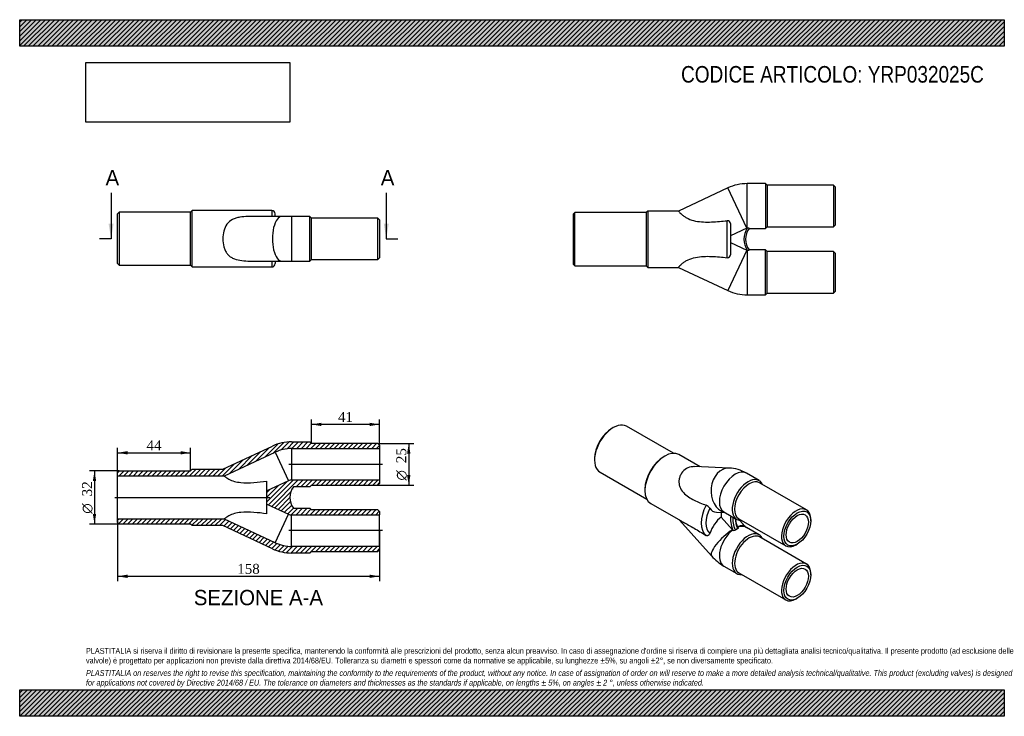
# Model space of a CAD drawing. Header units: millimetres. Extents: x 0 to 594, y 0 to 420.
import ezdxf
from ezdxf.enums import TextEntityAlignment as Align
from ezdxf.lldxf.tags import DXFTag

# ---------------------------------------------------------------- set-up
doc = ezdxf.new("R2010")
doc.units = ezdxf.units.MM
doc.header["$LTSCALE"] = 2
for name, color, linetype in [('Default', 7, 'Continuous'), ('DV4_Default', 7, 'Continuous'), ('YRP032025C', 7, 'Continuous')]:
    doc.layers.add(name, color=color, linetype=linetype)
doc.styles.add('SEACAD_Solid_Edge_ANSI', font='seans.ttf')
doc.styles.add('SEACAD_Solid_Edge_ANSI1_Symbols', font='semeca1.ttf')
doc.styles.add('SEACAD_Times_New_Roman', font='times.ttf')
tags = doc.linetypes.add('CENTER2', pattern=[28.575, 19.05, -3.175, 3.175, -3.175]).pattern_tags.tags
tags[10:11] = [DXFTag(74, 4), DXFTag(75, 0), DXFTag(340, '0'), DXFTag(46, 0.0), DXFTag(50, 0.0), DXFTag(44, 0.0), DXFTag(45, 0.0)]
tags[8:9] = [DXFTag(74, 4), DXFTag(75, 0), DXFTag(340, '0'), DXFTag(46, 0.0), DXFTag(50, 0.0), DXFTag(44, 0.0), DXFTag(45, 0.0)]
tags[6:7] = [DXFTag(74, 4), DXFTag(75, 0), DXFTag(340, '0'), DXFTag(46, 0.0), DXFTag(50, 0.0), DXFTag(44, 0.0), DXFTag(45, 0.0)]
tags[4:5] = [DXFTag(74, 4), DXFTag(75, 0), DXFTag(340, '0'), DXFTag(46, 0.0), DXFTag(50, 0.0), DXFTag(44, 0.0), DXFTag(45, 0.0)]
doc.dimstyles.new('ANSImm', dxfattribs={"dimtxt": 6, "dimasz": 6, "dimexe": 3, "dimexo": 0, "dimgap": 1.5, "dimtad": 1, "dimdsep": 46, "dimtxsty": 'SEACAD_Times_New_Roman', "dimblk1": '_SE_FILLED', "dimblk2": '_SE_FILLED', "dimsah": 1, "dimcen": 3, "dimazin": 0, "dimtfac": 0.85, "dimtdec": 3, "dimtofl": 0, "dimtmove": 0, "dimatfit": 3, "dimfxl": 1, "dimarcsym": 0})
picture_1 = doc.add_image_def('image1.jpg', size_in_pixel=(4302, 1260))

# ---------------------------------------------------------------- blocks, each defined once
blk = doc.blocks.new('SE')
at = {"layer": 'YRP032025C', "color": 7, "linetype": 'Continuous'}
for p, q in [((438.87, 294.31), (438.87, 321.16)), ((449.87, 321.16), (438.87, 321.16)), ((449.87, 321.16), (449.87, 294.16)), ((450.87, 320.16), (449.87, 321.16)), ((427.24, 318.58), (397.39, 304.66)), ((438.59, 294.25), (427.24, 318.58)), ((450.87, 320.16), (450.87, 295.16)), ((490.87, 320.16), (450.87, 320.16)), ((490.87, 320.16), (490.87, 295.16)), ((491.87, 319.16), (490.87, 320.16)), ((491.87, 319.16), (491.87, 296.16)), ((334.87, 303.66), (333.87, 302.66)), ((334.87, 271.66), (334.87, 303.66)), ((377.87, 303.66), (334.87, 303.66)), ((378.87, 304.66), (377.87, 303.66)), ((377.87, 303.66), (377.87, 271.66)), ((378.87, 304.66), (378.87, 270.66)), ((397.39, 304.66), (378.87, 304.66)), ((333.87, 302.66), (333.87, 272.66)), ((426.87, 276.49), (426.87, 298.83)), ((428.87, 297.03), (428.87, 278.29)), ((438.59, 294.25), (428.87, 289.71)), ((438.88, 294.31), (438.87, 294.31)), ((439.99, 294.22), (439.99, 294.16)), ((439.99, 294.16), (449.87, 294.16)), ((449.87, 294.16), (450.87, 295.16)), ((450.87, 295.16), (490.87, 295.16)), ((490.87, 295.16), (491.87, 296.16)), ((428.87, 285.61), (438.59, 281.07)), ((438.59, 281.07), (427.24, 256.74)), ((438.87, 281.01), (438.87, 254.16)), ((438.87, 281.01), (438.88, 281.01)), ((439.99, 281.16), (439.99, 281.1)), ((449.87, 281.16), (439.99, 281.16)), ((449.87, 254.16), (449.87, 281.16)), ((450.87, 280.16), (449.87, 281.16)), ((450.87, 255.16), (450.87, 280.16)), ((490.87, 280.16), (450.87, 280.16)), ((490.87, 280.16), (490.87, 255.16)), ((491.87, 279.16), (490.87, 280.16)), ((491.87, 279.16), (491.87, 256.16)), ((333.87, 272.66), (334.87, 271.66)), ((334.87, 271.66), (377.87, 271.66)), ((377.87, 271.66), (378.87, 270.66)), ((378.87, 270.66), (397.39, 270.66)), ((397.39, 270.66), (427.24, 256.74)), ((490.87, 255.16), (491.87, 256.16)), ((438.87, 254.16), (449.87, 254.16)), ((449.87, 254.16), (450.87, 255.16)), ((450.87, 255.16), (490.87, 255.16))]:
    blk.add_line(p, q, dxfattribs=at)
for centre, radius, start, end in [((438.87, 293.66), 27.5, 90, 115), ((427.07, 297.05), 1.79, 359.57978, 96.57099), ((448.87, 287.66), 12, 146.35257, 213.64743), ((448.87, 287.66), 11, 143.77845, 216.22155), ((438.87, 293.66), 0.649, 90, 115), ((439.02, 289.12), 5.19, 79.21024, 91.58331), ((438.87, 281.66), 0.649, 245, 270), ((438.99, 286.52), 5.51, 268.77627, 280.43018), ((427.07, 278.27), 1.79, 263.40645, 0.44277), ((438.87, 281.66), 27.5, 245, 270)]:
    blk.add_arc(centre, radius, start, end, dxfattribs=at)
for points in [[(397.39, 304.66), (397.39, 304.66), (397.39, 304.66), (397.39, 304.65), (397.59, 304.41), (398.2, 303.73), (398.46, 303.46), (399.09, 302.85), (399.47, 302.51), (400.35, 301.79), (400.84, 301.43), (401.97, 300.71), (402.6, 300.36), (404.61, 299.42), (406.14, 298.94), (409.26, 298.31), (410.89, 298.14), (414.11, 297.97), (415.71, 297.98), (420.51, 298.15), (423.69, 298.45), (426.87, 298.83)], [(397.39, 270.66), (397.39, 270.66), (397.39, 270.66), (397.39, 270.67), (397.59, 270.92), (398.2, 271.59), (398.46, 271.86), (399.09, 272.47), (399.47, 272.82), (400.35, 273.53), (400.84, 273.9), (401.97, 274.61), (402.6, 274.96), (404.61, 275.9), (406.14, 276.38), (409.26, 277.01), (410.89, 277.19), (414.11, 277.35), (415.71, 277.34), (420.51, 277.18), (423.69, 276.87), (426.87, 276.49)]]:
    blk.add_open_spline(points, degree=3, knots=[0.4988952, 0.4988952, 0.4988952, 0.4988952, 0.5, 0.5, 0.5625, 0.5625, 0.59375, 0.59375, 0.625, 0.625, 0.65625, 0.65625, 0.6875, 0.6875, 0.75, 0.75, 0.8125, 0.8125, 0.875, 0.875, 1, 1, 1, 1], dxfattribs=at)
blk = doc.blocks.new('SE1')
at = {"layer": 'YRP032025C', "color": 7, "linetype": 'Continuous'}
for p, q in [((358.09, 174.06), (357.38, 173.65)), ((394.33, 158.55), (366.09, 174.85)), ((346.78, 155.28), (346.78, 154.47)), ((389.2, 156.92), (388.5, 156.51)), ((410.47, 150.39), (397.7, 157.76)), ((427.97, 149.7), (407.12, 150.52)), ((350.09, 147.14), (378.33, 130.84)), ((446.16, 142.07), (438.38, 146.56)), ((377.18, 136.91), (377.18, 136.09)), ((474.65, 124.47), (446.37, 140.8)), ((380.7, 128.31), (398.61, 117.98)), ((420.4, 122.98), (425.58, 122.78)), ((423.14, 122.87), (423.14, 120.13)), ((423.14, 120.13), (430.02, 112.46)), ((424.88, 123.18), (432.66, 118.69)), ((433.87, 119.15), (462.15, 102.82)), ((398, 118.33), (417.39, 96.69)), ((432.43, 112.77), (433.13, 113.18)), ((437.5, 114.71), (434.46, 118.1)), ((446.16, 109.41), (438.38, 113.9)), ((477.24, 117.93), (477.24, 118.74)), ((430.22, 112.29), (430.22, 112.29)), ((431.72, 112.37), (432.43, 112.77)), ((474.65, 91.81), (446.37, 108.14)), ((468.4, 103.43), (469.11, 103.84)), ((424.88, 90.52), (432.66, 86.03)), ((433.87, 86.49), (462.15, 70.16)), ((477.24, 85.27), (477.24, 86.08)), ((468.4, 70.78), (469.11, 71.18))]:
    blk.add_line(p, q, dxfattribs=at)
for centre, radius, start, end in [((426.84, 127.16), 22.57, 59.26026, 87.13677), ((412.07, 122.68), 5.07, 33.77415, 66.54957), ((433.35, 112.83), 0.414, 93.9938, 121.19249), ((441.25, 117.93), 4.95, 220.63167, 234.48983), ((430.97, 113.66), 1.55, 241.47376, 291.45515), ((432.13, 111.69), 0.787, 121.09938, 138.80061), ((440.52, 117.13), 30.87, 221.47752, 239.55951)]:
    blk.add_arc(centre, radius, start, end, dxfattribs=at)
for centre, major_axis, ratio, start_param, end_param in [((358.09, 161), (8, 13.86), 0.57735, 0, 3.141593), ((357.38, 161.41), (-7.5, -12.99), 0.57735, 3.926991, 5.497787), ((389.2, 143.04), (-8.5, -14.72), 0.57735, 3.141593, 6.283185), ((388.5, 143.44), (-8, -13.86), 0.57735, 3.926991, 5.497787), ((427.45, 136.21), (-0.52, -13.49), 0.767256, 3.141517, 6.119228), ((431.63, 134.87), (-6.75, -11.69), 0.57735, 3.141593, 6.283185), ((439.41, 130.38), (-6.75, -11.69), 0.57735, 2.754276, 6.283185), ((440.12, 129.97), (-6.25, -10.83), 0.57735, 3.141593, 6.283185), ((423.14, 123.44), (-8.5, -14.72), 0.57735, 4.780918, 6.214656), ((424.56, 122.62), (-7.5, -12.99), 0.57735, 4.822791, 6.172783), ((424.56, 136.33), (6.06, 12.89), 0.571838, 2.779639, 3.379188), ((468.4, 113.64), (-6.25, -10.83), 0.57735, 2.356194, 6.283185), ((424.56, 108.92), (-6.06, -12.89), 0.571838, 3.978398, 4.879766), ((437.29, 113.64), (-6, 10.39), 0.57735, 0.540618, 1.372657), ((437.99, 114.05), (-5.5, 9.53), 0.57735, 0.611051, 1.417583), ((439.41, 114.87), (-5.5, 9.53), 0.57735, 0.793751, 1.417583), ((432.43, 101.75), (6.75, 11.69), 0.57735, 0.691744, 0.785398), ((439.41, 130.38), (-6.75, -11.69), 0.57735, 0, 0.387317), ((427.45, 105.7), (-10.05, -9.01), 0.279258, 3.141593, 3.883739), ((431.63, 102.21), (-6.75, -11.69), 0.57735, 3.141593, 3.757693), ((427.45, 105.7), (-10.05, -9.01), 0.279258, 4.215993, 6.283185), ((431.63, 102.21), (-6.75, -11.69), 0.57735, 4.075686, 6.283185), ((439.41, 97.72), (6.75, 11.69), 0.57735, 0, 3.528909), ((430.22, 112.82), (0.324, -0.562), 0.57735, 5.061455, 5.497787), ((440.12, 97.31), (6.25, 10.83), 0.57735, 0, 3.141593), ((432.43, 101.75), (6.75, 11.69), 0.57735, 0.785398, 0.879052), ((439.41, 97.72), (6.75, 11.69), 0.57735, 5.895869, 6.283185), ((468.4, 113.64), (-6.25, -10.83), 0.57735, 0, 0.785398), ((468.4, 80.98), (-6.25, -10.83), 0.57735, 2.356194, 6.283185), ((468.4, 80.98), (-6.25, -10.83), 0.57735, 0, 0.785398)]:
    blk.add_ellipse(centre, major_axis=major_axis, ratio=ratio, start_param=start_param, end_param=end_param, dxfattribs=at)
for centre, major_axis in [((469.11, 113.23), (-5.75, -9.96)), ((469.11, 113.23), (-4.75, -8.23)), ((469.11, 80.57), (-5.75, -9.96)), ((469.11, 80.57), (4.75, 8.23))]:
    blk.add_ellipse(centre, major_axis=major_axis, ratio=0.57735, dxfattribs=at)
for points, knots in [([(407.12, 150.51), (406.75, 150.53), (406.38, 150.52), (404.66, 150.39), (403.39, 150), (401.08, 148.64), (400.09, 147.71), (398.92, 145.98), (398.6, 145.36), (398.08, 144.05), (397.9, 143.35), (397.69, 141.94), (397.68, 141.22), (397.82, 139.8), (397.99, 139.09), (398.7, 137.1), (399.49, 135.92), (401.32, 133.91), (402.38, 133.05), (404.57, 131.55), (405.7, 130.9), (409.19, 129.13), (411.6, 128.18), (414.08, 127.33)], [0.4206837, 0.4206837, 0.4206837, 0.4206837, 0.4375, 0.4375, 0.5, 0.5, 0.5625, 0.5625, 0.59375, 0.59375, 0.625, 0.625, 0.65625, 0.65625, 0.6875, 0.6875, 0.75, 0.75, 0.8125, 0.8125, 0.875, 0.875, 1, 1, 1, 1]), ([(433.41, 113.59), (433.37, 113.66), (433.22, 114), (432.94, 114.68), (432.63, 115.56), (432.38, 116.44), (432.17, 117.31), (432.03, 118.15), (431.97, 118.74), (431.95, 119.06), (431.94, 119.1)], [0, 0, 0, 0, 0.0150933, 0.0840968, 0.1530405, 0.2218816, 0.2905957, 0.3591619, 0.427565, 0.4390837, 0.4390837, 0.4390837, 0.4390837]), ([(398.58, 117.99), (399.05, 117.72), (399.69, 117.39), (401.32, 116.52), (402.38, 115.94), (404.57, 114.71), (405.7, 114.05), (409.19, 112.01), (411.6, 110.56), (414.08, 109.09)], [0.7010628, 0.7010628, 0.7010628, 0.7010628, 0.75, 0.75, 0.8125, 0.8125, 0.875, 0.875, 1, 1, 1, 1]), ([(433.41, 113.59), (433.43, 113.53), (433.44, 113.47), (433.42, 113.35), (433.38, 113.29), (433.32, 113.24)], [0.5038197, 0.5038197, 0.5038197, 0.5038197, 0.75, 0.75, 1, 1, 1, 1]), ([(416.28, 110.19), (416.19, 109.94), (416.07, 109.71), (415.84, 109.42), (415.76, 109.33), (415.58, 109.18), (415.48, 109.11), (415.28, 109), (415.18, 108.96), (414.97, 108.9), (414.86, 108.89), (414.63, 108.89), (414.52, 108.91), (414.3, 108.98), (414.19, 109.02), (414.08, 109.09)], [0, 0, 0, 0, 0.25, 0.25, 0.375, 0.375, 0.5, 0.5, 0.625, 0.625, 0.75, 0.75, 0.875, 0.875, 1, 1, 1, 1])]:
    blk.add_open_spline(points, degree=3, knots=knots, dxfattribs=at)
blk = doc.blocks.new('SE2')
at = {"layer": 'YRP032025C', "color": 7, "linetype": 'Continuous'}
for p, q in [((60.06, 303.92), (59.06, 302.92)), ((60.06, 303.92), (60.06, 271.92)), ((103.06, 303.92), (60.06, 303.92)), ((104.06, 304.92), (103.06, 303.92)), ((103.06, 271.92), (103.06, 303.92)), ((104.06, 270.92), (104.06, 304.92)), ((152.06, 304.92), (104.06, 304.92)), ((152.06, 304.92), (152.06, 301.42)), ((59.06, 272.92), (59.06, 302.92)), ((158.14, 301.42), (140.22, 301.42)), ((154.06, 301.42), (154.06, 302.92)), ((164.06, 301.42), (158.14, 301.42)), ((164.06, 301.42), (164.06, 274.42)), ((175.06, 301.42), (164.06, 301.42)), ((175.06, 274.42), (175.06, 301.42)), ((176.06, 300.42), (175.06, 301.42)), ((176.06, 275.42), (176.06, 300.42)), ((216.06, 300.42), (176.06, 300.42)), ((216.06, 275.42), (216.06, 300.42)), ((217.06, 299.42), (216.06, 300.42)), ((217.06, 299.42), (217.06, 276.42)), ((140.22, 274.42), (158.14, 274.42)), ((152.06, 274.42), (152.06, 270.92)), ((154.06, 274.42), (154.06, 272.92)), ((158.14, 274.42), (164.06, 274.42)), ((164.06, 274.42), (175.06, 274.42)), ((175.06, 274.42), (176.06, 275.42)), ((176.06, 275.42), (216.06, 275.42)), ((216.06, 275.42), (217.06, 276.42)), ((59.06, 272.92), (60.06, 271.92)), ((60.06, 271.92), (103.06, 271.92)), ((103.06, 271.92), (104.06, 270.92)), ((104.06, 270.92), (152.06, 270.92))]:
    blk.add_line(p, q, dxfattribs=at)
for centre, start, end in [((152.06, 302.92), 0, 90), ((152.06, 272.92), 270, 0)]:
    blk.add_arc(centre, 2, start, end, dxfattribs=at)
blk.add_ellipse((158.14, 287.92), major_axis=(0, 13.5), ratio=0.422618, start_param=0, end_param=3.141593, dxfattribs=at)
blk.add_open_spline([(140.22, 301.42), (139.33, 301.42), (138.43, 301.4), (135.93, 301.3), (134.3, 301.16), (131.96, 300.74), (131.19, 300.57), (129.71, 300.12), (128.99, 299.83), (127, 298.81), (125.87, 297.87), (124.15, 295.52), (123.54, 294.11), (122.75, 291.08), (122.57, 289.47), (122.58, 286.19), (122.78, 284.59), (123.39, 282.32), (123.65, 281.61), (124.28, 280.25), (124.66, 279.6), (125.54, 278.44), (126.03, 277.92), (127.16, 277), (127.79, 276.6), (129.8, 275.61), (131.33, 275.19), (134.45, 274.66), (136.08, 274.53), (138.54, 274.43), (139.38, 274.42), (140.22, 274.42)], degree=3, knots=[0.152896, 0.152896, 0.152896, 0.152896, 0.1875, 0.1875, 0.25, 0.25, 0.28125, 0.28125, 0.3125, 0.3125, 0.375, 0.375, 0.4375, 0.4375, 0.5, 0.5, 0.5625, 0.5625, 0.59375, 0.59375, 0.625, 0.625, 0.65625, 0.65625, 0.6875, 0.6875, 0.75, 0.75, 0.8125, 0.8125, 0.845392, 0.845392, 0.845392, 0.845392], dxfattribs=at)
blk = doc.blocks.new('SE4')
at = {"color": 7, "linetype": 'Continuous', "style": 'SEACAD_Solid_Edge_ANSI'}
blk.add_text('A', height=9.2, dxfattribs=at).set_placement((51.81, 329.32), align=Align.TOP_LEFT)
blk = doc.blocks.new('SE5')
at = {"color": 7, "linetype": 'Continuous', "style": 'SEACAD_Solid_Edge_ANSI'}
blk.add_text('A', height=9.2, dxfattribs=at).set_placement((217.84, 329.32), align=Align.TOP_LEFT)
blk = doc.blocks.new('SEANNOT_GROUP')
at = {"linetype": 'Continuous'}
blk.add_hatch(color=7, dxfattribs=at).paths.add_polyline_path([(53.6, 297.12), (55.13, 287.92), (56.66, 297.12)])
at = {"color": 7, "linetype": 'Continuous'}
blk.add_lwpolyline([(55.13, 315.52), (55.13, 287.92)], dxfattribs=at)
blk = doc.blocks.new('SEANNOT_GROUP1')
at = {"linetype": 'Continuous'}
blk.add_hatch(color=7, dxfattribs=at).paths.add_polyline_path([(219.62, 297.12), (221.16, 287.92), (222.69, 297.12)])
at = {"color": 7, "linetype": 'Continuous'}
blk.add_lwpolyline([(221.16, 315.52), (221.16, 287.92)], dxfattribs=at)
blk = doc.blocks.new('SE3')
at = {"layer": 'Default', "color": 7, "linetype": 'CENTER2'}
for p, q in [((55.13, 287.92), (48.23, 287.92)), ((221.16, 287.92), (228.06, 287.92))]:
    blk.add_line(p, q, dxfattribs=at)
at = {"layer": 'Default', "color": 7, "linetype": 'CENTER2', "const_width": 0.0001}
blk.add_lwpolyline([(55.13, 287.92), (221.16, 287.92)], dxfattribs=at)
at = {"layer": 'Default'}
for name in ['SE4', 'SE5', 'SEANNOT_GROUP', 'SEANNOT_GROUP1']:
    blk.add_blockref(name, (0, 0), dxfattribs=at)
blk = doc.blocks.new('SE6')
at = {"layer": 'YRP032025C', "linetype": 'Continuous'}
h = blk.add_hatch(dxfattribs=at)
h.set_pattern_fill('LINE', scale=0.62992, angle=45, style=0)
edge = h.paths.add_edge_path()
edge.add_line((217.06, 163.44), (216.06, 164.44))
edge.add_line((216.06, 164.44), (176.06, 164.44))
edge.add_line((176.06, 164.44), (175.06, 165.44))
edge.add_line((175.06, 165.44), (164.06, 165.44))
edge.add_arc((164.06, 137.94), 27.5, 90, 115)
edge.add_line((152.43, 162.86), (122.57, 148.94))
edge.add_line((122.57, 148.94), (104.06, 148.94))
edge.add_line((104.06, 148.94), (103.06, 147.94))
edge.add_line((103.06, 147.94), (60.06, 147.94))
edge.add_line((60.06, 147.94), (59.06, 146.94))
edge.add_line((59.06, 146.94), (59.06, 144.94))
edge.add_line((59.06, 144.94), (123.46, 144.94))
edge.add_line((123.46, 144.94), (154.12, 159.24))
edge.add_arc((164.06, 137.94), 23.5, 90, 115, ccw=False)
edge.add_line((164.06, 161.44), (217.06, 161.44))
edge.add_line((217.06, 161.44), (217.06, 163.44))
h = blk.add_hatch(dxfattribs=at)
h.set_pattern_fill('LINE', scale=0.62992, angle=45, style=0)
edge = h.paths.add_edge_path()
edge.add_line((217.06, 142.44), (164.06, 142.44))
edge.add_arc((164.06, 137.94), 4.5, 90, 115)
edge.add_line((162.15, 142.02), (149.06, 135.91))
edge.add_line((149.06, 135.91), (149.06, 127.97))
edge.add_line((149.06, 127.97), (162.15, 121.86))
edge.add_arc((164.06, 125.94), 4.5, 245, 270)
edge.add_line((164.06, 121.44), (217.06, 121.44))
edge.add_line((217.06, 121.44), (217.06, 123.44))
edge.add_line((217.06, 123.44), (216.06, 124.44))
edge.add_line((216.06, 124.44), (176.06, 124.44))
edge.add_line((176.06, 124.44), (175.06, 125.44))
edge.add_line((175.06, 125.44), (165.18, 125.44))
edge.add_arc((174.06, 131.94), 11, 143.77845, 216.22155, ccw=False)
edge.add_line((165.18, 138.44), (175.06, 138.44))
edge.add_line((175.06, 138.44), (176.06, 139.44))
edge.add_line((176.06, 139.44), (216.06, 139.44))
edge.add_line((216.06, 139.44), (217.06, 140.44))
edge.add_line((217.06, 140.44), (217.06, 142.44))
h = blk.add_hatch(dxfattribs=at)
h.set_pattern_fill('LINE', scale=0.62992, angle=45, style=0)
edge = h.paths.add_edge_path()
edge.add_line((216.06, 99.44), (217.06, 100.44))
edge.add_line((217.06, 100.44), (217.06, 102.44))
edge.add_line((217.06, 102.44), (164.06, 102.44))
edge.add_arc((164.06, 125.94), 23.5, 245, 270, ccw=False)
edge.add_line((154.12, 104.64), (123.46, 118.94))
edge.add_line((123.46, 118.94), (59.06, 118.94))
edge.add_line((59.06, 118.94), (59.06, 116.94))
edge.add_line((59.06, 116.94), (60.06, 115.94))
edge.add_line((60.06, 115.94), (103.06, 115.94))
edge.add_line((103.06, 115.94), (104.06, 114.94))
edge.add_line((104.06, 114.94), (122.57, 114.94))
edge.add_line((122.57, 114.94), (152.43, 101.02))
edge.add_arc((164.06, 125.94), 27.5, 245, 270)
edge.add_line((164.06, 98.44), (175.06, 98.44))
edge.add_line((175.06, 98.44), (176.06, 99.44))
edge.add_line((176.06, 99.44), (216.06, 99.44))
at = {"layer": 'DV4_Default', "color": 7, "linetype": 'CENTER2'}
for p, q in [((162.31, 151.94), (218.81, 151.94)), ((57.31, 131.94), (150.81, 131.94)), ((218.81, 111.94), (162.31, 111.94))]:
    blk.add_line(p, q, dxfattribs=at)
at = {"layer": 'YRP032025C', "color": 7, "linetype": 'Continuous'}
for p, q in [((122.57, 148.94), (152.43, 162.86)), ((164.06, 165.44), (175.06, 165.44)), ((164.06, 161.44), (164.06, 142.44)), ((164.06, 161.44), (217.06, 161.44)), ((176.06, 164.44), (175.06, 165.44)), ((216.06, 164.44), (176.06, 164.44)), ((217.06, 163.44), (216.06, 164.44)), ((217.06, 163.44), (217.06, 161.44)), ((217.06, 161.44), (217.06, 142.44)), ((123.46, 144.94), (154.12, 159.24)), ((154.12, 159.24), (162.15, 142.02)), ((103.06, 147.94), (104.06, 148.94)), ((104.06, 148.94), (122.57, 148.94)), ((60.06, 147.94), (59.06, 146.94)), ((59.06, 144.94), (59.06, 146.94)), ((59.06, 118.94), (59.06, 144.94)), ((59.06, 144.94), (123.46, 144.94)), ((60.06, 147.94), (103.06, 147.94)), ((162.15, 142.02), (149.06, 135.91)), ((149.06, 135.91), (149.06, 141.76)), ((217.06, 142.44), (164.06, 142.44)), ((175.06, 138.44), (165.18, 138.44)), ((175.06, 138.44), (176.06, 139.44)), ((176.06, 139.44), (216.06, 139.44)), ((216.06, 139.44), (217.06, 140.44)), ((217.06, 142.44), (217.06, 140.44)), ((149.06, 127.97), (149.06, 135.91)), ((149.06, 122.12), (149.06, 127.97)), ((149.06, 127.97), (162.15, 121.86)), ((165.18, 125.44), (175.06, 125.44)), ((176.06, 124.44), (175.06, 125.44)), ((123.46, 118.94), (59.06, 118.94)), ((59.06, 116.94), (59.06, 118.94)), ((154.12, 104.64), (123.46, 118.94)), ((154.12, 104.64), (162.15, 121.86)), ((164.06, 102.44), (164.06, 121.44)), ((164.06, 121.44), (217.06, 121.44)), ((216.06, 124.44), (176.06, 124.44)), ((217.06, 123.44), (216.06, 124.44)), ((217.06, 123.44), (217.06, 121.44)), ((217.06, 102.44), (217.06, 121.44)), ((59.06, 116.94), (60.06, 115.94)), ((103.06, 115.94), (60.06, 115.94)), ((104.06, 114.94), (103.06, 115.94)), ((122.57, 114.94), (104.06, 114.94)), ((152.43, 101.02), (122.57, 114.94)), ((217.06, 102.44), (164.06, 102.44)), ((217.06, 102.44), (217.06, 100.44)), ((175.06, 98.44), (164.06, 98.44)), ((175.06, 98.44), (176.06, 99.44)), ((176.06, 99.44), (216.06, 99.44)), ((216.06, 99.44), (217.06, 100.44))]:
    blk.add_line(p, q, dxfattribs=at)
for centre, radius, start, end in [((164.06, 137.94), 27.5, 90, 115), ((164.06, 137.94), 23.5, 90, 115), ((164.06, 137.94), 4.5, 90, 115), ((174.06, 131.94), 11, 143.77845, 216.22155), ((164.06, 125.94), 4.5, 245, 270), ((164.06, 125.94), 27.5, 245, 270), ((164.06, 125.94), 23.5, 245, 270)]:
    blk.add_arc(centre, radius, start, end, dxfattribs=at)
for points, knots in [([(123.46, 144.94), (123.46, 144.94), (123.68, 144.73), (124.6, 143.99), (125.3, 143.47), (127.15, 142.47), (128.29, 142), (130.73, 141.33), (132.04, 141.11), (135.95, 140.73), (138.62, 140.79), (143.86, 141.13), (146.47, 141.42), (149.06, 141.76)], [0, 0, 0, 0, 0.125, 0.125, 0.25, 0.25, 0.375, 0.375, 0.5, 0.5, 0.75, 0.75, 1, 1, 1, 1]), ([(149.06, 122.12), (146.46, 122.46), (143.86, 122.75), (138.6, 123.09), (135.94, 123.15), (132.02, 122.77), (130.71, 122.55), (128.27, 121.88), (127.14, 121.41), (125.74, 120.65), (125.34, 120.4), (124.65, 119.92), (124.36, 119.7), (123.68, 119.15), (123.46, 118.94), (123.46, 118.94)], [0, 0, 0, 0, 0.25, 0.25, 0.5, 0.5, 0.625, 0.625, 0.75, 0.75, 0.8125, 0.8125, 0.875, 0.875, 1, 1, 1, 1])]:
    blk.add_open_spline(points, degree=3, knots=knots, dxfattribs=at)
blk = doc.blocks.new('DMBLK267')
at = {"layer": 'Default', "linetype": 'Continuous'}
for points in [[(65.06, 83.4), (65.06, 85.4), (59.06, 84.4)], [(211.06, 83.4), (217.06, 84.4), (211.06, 85.4)]]:
    blk.add_hatch(color=7, dxfattribs=at).paths.add_polyline_path(points)
at = {"layer": 'Default', "color": 7, "linetype": 'Continuous'}
for p, q in [((59.06, 118.94), (59.06, 81.4)), ((217.06, 111.94), (217.06, 81.4)), ((59.06, 84.4), (217.06, 84.4))]:
    blk.add_line(p, q, dxfattribs=at)
at = {"layer": 'Default', "color": 7, "linetype": 'Continuous', "style": 'SEACAD_Times_New_Roman'}
blk.add_text('158', height=6, dxfattribs=at).set_placement((131.23, 91.9), align=Align.TOP_LEFT)
blk = doc.blocks.new('_SE_FILLED')
at = {"color": 0}
blk.add_line((0, 0), (-1, 0), dxfattribs=at)
blk.add_solid([(0, 0), (-1, -0.1665), (-1, 0.1665), (0, 0)], dxfattribs=at)
blk = doc.blocks.new('GDimGGroup')
at = {"layer": 'Default', "linetype": 'Continuous'}
for points in [[(44.14, 141.94), (46.14, 141.94), (45.14, 147.94)], [(44.14, 121.94), (45.14, 115.94), (46.14, 121.94)]]:
    blk.add_hatch(color=7, dxfattribs=at).paths.add_polyline_path(points)
at = {"layer": 'Default', "color": 7, "linetype": 'Continuous'}
for p, q in [((60.06, 147.94), (42.14, 147.94)), ((45.14, 147.94), (45.14, 115.94)), ((60.06, 115.94), (42.14, 115.94))]:
    blk.add_line(p, q, dxfattribs=at)
for s, style, p in [('32', 'SEACAD_Times_New_Roman', (37.64, 132.61)), ('O', 'SEACAD_Solid_Edge_ANSI1_Symbols', (37.64, 122.17))]:
    blk.add_text(s, height=6, rotation=90, dxfattribs=dict(at, style=style)).set_placement(p, align=Align.TOP_LEFT)
blk = doc.blocks.new('GDimGGroup1')
at = {"layer": 'Default', "linetype": 'Continuous'}
for points in [[(235.71, 158.44), (234.71, 164.44), (233.71, 158.44)], [(235.71, 145.44), (233.71, 145.44), (234.71, 139.44)]]:
    blk.add_hatch(color=7, dxfattribs=at).paths.add_polyline_path(points)
at = {"layer": 'Default', "color": 7, "linetype": 'Continuous'}
for p, q in [((216.06, 164.44), (237.71, 164.44)), ((234.71, 164.44), (234.71, 139.44)), ((216.06, 139.44), (237.71, 139.44))]:
    blk.add_line(p, q, dxfattribs=at)
for s, style, p in [('25', 'SEACAD_Times_New_Roman', (227.21, 152.61)), ('O', 'SEACAD_Solid_Edge_ANSI1_Symbols', (227.21, 142.17))]:
    blk.add_text(s, height=6, rotation=90, dxfattribs=dict(at, style=style)).set_placement(p, align=Align.TOP_LEFT)
blk = doc.blocks.new('DMBLK268')
at = {"layer": 'Default', "linetype": 'Continuous'}
for points in [[(182.06, 176.98), (176.06, 175.98), (182.06, 174.98)], [(211.06, 176.98), (211.06, 174.98), (217.06, 175.98)]]:
    blk.add_hatch(color=7, dxfattribs=at).paths.add_polyline_path(points)
at = {"layer": 'Default', "color": 7, "linetype": 'Continuous'}
for p, q in [((176.06, 164.44), (176.06, 178.98)), ((217.06, 162.44), (217.06, 178.98)), ((217.06, 175.98), (176.06, 175.98))]:
    blk.add_line(p, q, dxfattribs=at)
at = {"layer": 'Default', "color": 7, "linetype": 'Continuous', "style": 'SEACAD_Times_New_Roman'}
blk.add_text('41', height=6, dxfattribs=at).set_placement((192.01, 183.48), align=Align.TOP_LEFT)
blk = doc.blocks.new('DMBLK269')
at = {"layer": 'Default', "linetype": 'Continuous'}
for points in [[(65.06, 159.87), (59.06, 158.87), (65.06, 157.87)], [(97.06, 159.87), (97.06, 157.87), (103.06, 158.87)]]:
    blk.add_hatch(color=7, dxfattribs=at).paths.add_polyline_path(points)
at = {"layer": 'Default', "color": 7, "linetype": 'Continuous'}
for p, q in [((59.06, 145.94), (59.06, 161.87)), ((103.06, 147.94), (103.06, 161.87)), ((59.06, 158.87), (103.06, 158.87))]:
    blk.add_line(p, q, dxfattribs=at)
at = {"layer": 'Default', "color": 7, "linetype": 'Continuous', "style": 'SEACAD_Times_New_Roman'}
blk.add_text('44', height=6, dxfattribs=at).set_placement((76.51, 166.37), align=Align.TOP_LEFT)

msp = doc.modelspace()

# ---------------------------------------------------------------- hatches: boundary and pattern name
at = {"layer": 'Default', "linetype": 'Continuous'}
h = msp.add_hatch(dxfattribs=at)
h.set_pattern_fill('LINE', scale=0.62992, angle=45, style=0)
h.paths.add_polyline_path([(594, 404), (594, 420), (0, 420), (0, 404)])
for points in [[(594, 404), (594, 420), (0, 420), (0, 404)], [(594, 0), (594, 16), (0, 16), (0, 0)]]:
    msp.add_hatch(color=7, dxfattribs=at).paths.add_polyline_path(points)
h = msp.add_hatch(dxfattribs=at)
h.set_pattern_fill('LINE', scale=0.62992, angle=45, style=0)
h.paths.add_polyline_path([(594, 0), (594, 16), (0, 16), (0, 0)])

# ---------------------------------------------------------------- linework, layer by layer
at = {"layer": 'Default', "color": 7, "linetype": 'Continuous'}
for p, q in [((0, 420), (594, 420)), ((0, 404), (0, 420)), ((594, 420), (594, 404)), ((594, 404), (0, 404)), ((0, 16), (594, 16)), ((0, 0), (0, 16)), ((594, 16), (594, 0)), ((594, 0), (0, 0))]:
    msp.add_line(p, q, dxfattribs=at)

# ---------------------------------------------------------------- block references
at = {"layer": 'Default'}
for name in ['SE3', 'SE', 'SE2', 'SE1', 'SE6', 'GDimGGroup1', 'GDimGGroup']:
    msp.add_blockref(name, (0, 0), dxfattribs=at)

# ---------------------------------------------------------------- texts
at = {"layer": 'Default', "color": 7, "linetype": 'Continuous', "style": 'SEACAD_Solid_Edge_ANSI'}
msp.add_text('SEZIONE A-A', height=9.2, dxfattribs=at).set_placement((105.048, 76.195), align=Align.TOP_LEFT)
at = {"layer": 'Default', "attachment_point": 1}
for s, insert, char_height, width in [('{\\fArial Narrow|b0||i0||c0|p34;\\C7;\\H10.;\\W1.;CODICE ARTICOLO: YRP032025C}', (398.996, 392.067), 10, 187.7157), ("{\\fArial Narrow|b0||i0||c0|p34;\\C7;\\H3.5;\\W1.;PLASTITALIA si riserva il diritto di revisionare la presente specifica, mantenendo la conformità alle prescrizioni del prodotto, senza alcun preavviso. In caso di assegnazione d'ordine si riserva di compiere una più dettagliata analisi tecnico/qualitativa. Il presente prodotto (ad esclusione delle \\P}{\\fArial Narrow|b0||i0||c0|p34;\\C7;\\H3.5;\\W1.;valvole) è progettato per applicazioni non previste dalla direttiva 2014/68/EU. Tolleranza su diametri e spessori come da normative se applicabile, su lunghezze ±5%, su angoli ±2°, se non diversamente specificato.\\P}{\\fArial Narrow|b0||i0||c0|p34;\\C7;\\H1.;\\W1.;   \\P}{\\fArial Narrow|b0||i1||c0|p34;\\C7;\\H3.5;\\W1.;PLASTITALIA on reserves the right to revise this specification, maintaining the conformity to the requirements of the product, without any notice. In case of assignation of order on will reserve to make a more detailed analysis technical/qualitative. This product (excluding valves) is designed \\P}{\\fArial Narrow|b0||i1||c0|p34;\\C7;\\H3.5;\\W1.;for applications not covered by Directive 2014/68 / EU. The tolerance on diameters and thicknesses as the standards if applicable, on lengths ± 5%, on angles ± 2 °, unless otherwise indicated.\\P}", (40, 41.205), 3.5, 514)]:
    msp.add_mtext(s, dxfattribs=dict(at, insert=insert, char_height=char_height, width=width))

# ---------------------------------------------------------------- dimensions: what is measured, and where the dimension line sits
at = {"layer": 'Default', "color": 7, "linetype": 'Continuous'}
for base, p1, p2, picture, middle in [((176.056, 175.982), (217.056, 162.44), (176.056, 164.44), 'DMBLK268', (196.556, 175.982)), ((103.056, 158.866), (59.056, 145.94), (103.056, 147.94), 'DMBLK269', (81.056, 158.866)), ((217.056, 84.396), (59.056, 118.94), (217.056, 111.94), 'DMBLK267', (138.056, 84.396))]:
    dim = msp.add_linear_dim(base=base, p1=p1, p2=p2, text='\\A1;<>', dimstyle='ANSImm', dxfattribs=at)
    dim.commit()
    dim.dimension.update_dxf_attribs({"geometry": picture, "text_midpoint": middle, "dimtype": 160})

# ---------------------------------------------------------------- pictures from other files: only their frames are drawn
image = msp.add_image(picture_1, insert=(40, 358.206), size_in_units=(122.914, 36))
image.dxf.flags = 7

doc.saveas('drawing.dxf')
